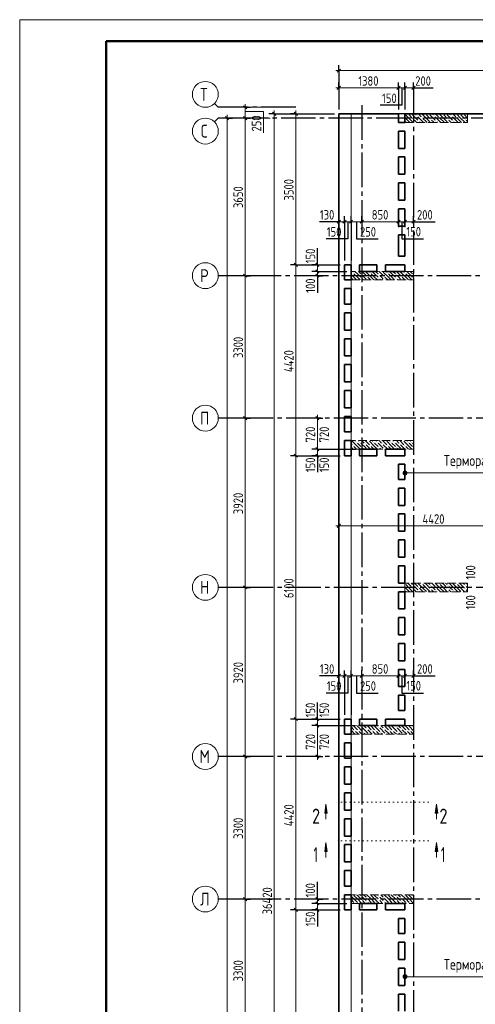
# Model space of a CAD drawing. Header units: millimetres. Extents: x 0 to 43617, y 0 to 59400.
# Tile 14 of 21: x 0 to 10553, y 36591 to 59400. Entities that reach past the tile are written whole.
import ezdxf

# ---------------------------------------------------------------- set-up
doc = ezdxf.new("R2010")
doc.units = ezdxf.units.MM
for name, pattern in [('______2', [270, 200, -70]), ('______5', [1100, 800, -100, 100, -100]), ('______9', [100, 0, -100])]:
    doc.linetypes.add(name, pattern=pattern)
for name, color, linetype, lineweight in [('Standard', 7, 'Continuous', 25), ('ЖБ Пилон', 180, 'Continuous', 25), ('Оси', 40, '______5', 18), ('Примечания', 7, 'Continuous', 25), ('Размерная выноска', 7, 'Continuous', 13), ('Сечения символ', 7, 'Continuous', 25)]:
    doc.layers.add(name, color=color, linetype=linetype, lineweight=lineweight)
doc.layers.add('ЖБ Перекрытие верхний уровень', color=7, linetype='Continuous', lineweight=25, true_color=0xe0e0ff)
doc.styles.add('GOST 2.304-81', font='txt')
doc.styles.add('ISOCPEUR', font='txt')

msp = doc.modelspace()

# ---------------------------------------------------------------- hatches: boundary and pattern name
at = {"layer": 'ЖБ Пилон', "linetype": 'Continuous', "lineweight": 18, "transparency": 33554687}
for points in [[(8924, 57137), (8927, 57133), (8924, 57130)], [(8994, 57213), (9001, 57220), (9007, 57213), (9001, 57207)], [(9074, 57213), (9081, 57220), (9087, 57213), (9081, 57207)], [(9114, 57093), (9121, 57100), (9127, 57093), (9121, 57087)], [(9194, 57173), (9201, 57180), (9207, 57173), (9201, 57167)], [(9234, 57053), (9241, 57060), (9247, 57053), (9241, 57047)], [(9314, 57133), (9321, 57140), (9327, 57133), (9321, 57127)], [(9394, 57213), (9401, 57220), (9407, 57213), (9401, 57207)], [(9474, 57213), (9481, 57220), (9487, 57213), (9481, 57207)], [(9514, 57093), (9521, 57100), (9527, 57093), (9521, 57087)], [(9594, 57173), (9601, 57180), (9607, 57173), (9601, 57167)], [(9634, 57053), (9641, 57060), (9647, 57053), (9641, 57047)], [(9714, 57133), (9721, 57140), (9727, 57133), (9721, 57127)], [(9794, 57213), (9801, 57220), (9807, 57213), (9801, 57207)], [(9874, 57213), (9881, 57220), (9887, 57213), (9881, 57207)], [(9914, 57093), (9921, 57100), (9927, 57093), (9921, 57087)], [(9994, 57173), (10001, 57180), (10007, 57173), (10001, 57167)], [(10034, 57053), (10041, 57060), (10047, 57053), (10041, 57047)], [(10114, 57133), (10121, 57140), (10127, 57133), (10121, 57127)], [(10194, 57213), (10201, 57220), (10207, 57213), (10201, 57207)], [(10274, 57213), (10281, 57220), (10287, 57213), (10281, 57207)], [(10314, 57093), (10321, 57100), (10327, 57093), (10321, 57087)], [(7714, 53533), (7721, 53540), (7727, 53533), (7721, 53527)], [(7914, 53493), (7921, 53500), (7927, 53493), (7921, 53487)], [(7914, 53413), (7921, 53420), (7927, 53413), (7921, 53407)], [(8004, 53570), (8001, 53567), (7998, 53570)], [(8034, 53453), (8041, 53460), (8047, 53453), (8041, 53447)], [(8034, 53373), (8041, 53380), (8047, 53373), (8044, 53370), (8038, 53370)], [(8114, 53533), (8121, 53540), (8127, 53533), (8121, 53527)], [(8314, 53493), (8321, 53500), (8327, 53493), (8321, 53487)], [(8314, 53413), (8321, 53420), (8327, 53413), (8321, 53407)], [(8404, 53570), (8401, 53567), (8398, 53570)], [(8434, 53453), (8441, 53460), (8447, 53453), (8441, 53447)], [(8434, 53373), (8441, 53380), (8447, 53373), (8444, 53370), (8438, 53370)], [(8514, 53533), (8521, 53540), (8527, 53533), (8521, 53527)], [(8714, 53493), (8721, 53500), (8727, 53493), (8721, 53487)], [(8714, 53413), (8721, 53420), (8727, 53413), (8721, 53407)], [(8804, 53570), (8801, 53567), (8798, 53570)], [(8834, 53453), (8841, 53460), (8847, 53453), (8841, 53447)], [(8834, 53373), (8841, 53380), (8847, 53373), (8844, 53370), (8838, 53370)], [(8914, 53533), (8921, 53540), (8927, 53533), (8921, 53527)], [(9114, 53493), (9121, 53500), (9124, 53497), (9124, 53490), (9121, 53487)], [(9114, 53413), (9121, 53420), (9124, 53417), (9124, 53410), (9121, 53407)], [(7684, 49650), (7681, 49647), (7678, 49650)], [(7714, 49533), (7721, 49540), (7727, 49533), (7721, 49527)], [(7794, 49613), (7801, 49620), (7807, 49613), (7801, 49607)], [(7874, 49613), (7881, 49620), (7887, 49613), (7881, 49607)], [(7914, 49493), (7921, 49500), (7927, 49493), (7921, 49487)], [(7994, 49573), (8001, 49580), (8007, 49573), (8001, 49567)], [(8084, 49650), (8081, 49647), (8078, 49650)], [(8114, 49533), (8121, 49540), (8127, 49533), (8121, 49527)], [(8194, 49613), (8201, 49620), (8207, 49613), (8201, 49607)], [(8274, 49613), (8281, 49620), (8287, 49613), (8281, 49607)], [(8314, 49493), (8321, 49500), (8327, 49493), (8321, 49487)], [(8394, 49573), (8401, 49580), (8407, 49573), (8401, 49567)], [(8484, 49650), (8481, 49647), (8478, 49650)], [(8514, 49533), (8521, 49540), (8527, 49533), (8521, 49527)], [(8594, 49613), (8601, 49620), (8607, 49613), (8601, 49607)], [(8674, 49613), (8681, 49620), (8687, 49613), (8681, 49607)], [(8714, 49493), (8721, 49500), (8727, 49493), (8721, 49487)], [(8794, 49573), (8801, 49580), (8807, 49573), (8801, 49567)], [(8884, 49650), (8881, 49647), (8878, 49650)], [(8914, 49533), (8921, 49540), (8927, 49533), (8921, 49527)], [(8994, 49613), (9001, 49620), (9007, 49613), (9001, 49607)], [(9074, 49613), (9081, 49620), (9087, 49613), (9081, 49607)], [(9114, 49493), (9121, 49500), (9124, 49497), (9124, 49490), (9121, 49487)], [(8034, 49453), (8041, 49460), (8047, 49453), (8044, 49450), (8038, 49450)], [(8434, 49453), (8441, 49460), (8447, 49453), (8444, 49450), (8438, 49450)], [(8834, 49453), (8841, 49460), (8847, 49453), (8844, 49450), (8838, 49450)], [(8924, 46337), (8927, 46333), (8924, 46330)], [(9314, 46333), (9321, 46340), (9327, 46333), (9321, 46327)], [(9714, 46333), (9721, 46340), (9727, 46333), (9721, 46327)], [(10114, 46333), (10121, 46340), (10127, 46333), (10121, 46327)], [(9114, 46293), (9121, 46300), (9127, 46293), (9121, 46287)], [(9114, 46213), (9121, 46220), (9127, 46213), (9121, 46207)], [(9234, 46253), (9241, 46260), (9247, 46253), (9241, 46247)], [(9234, 46173), (9241, 46180), (9247, 46173), (9241, 46167)], [(9514, 46293), (9521, 46300), (9527, 46293), (9521, 46287)], [(9514, 46213), (9521, 46220), (9527, 46213), (9521, 46207)], [(9634, 46253), (9641, 46260), (9647, 46253), (9641, 46247)], [(9634, 46173), (9641, 46180), (9647, 46173), (9641, 46167)], [(9914, 46293), (9921, 46300), (9927, 46293), (9921, 46287)], [(9914, 46213), (9921, 46220), (9927, 46213), (9921, 46207)], [(10034, 46253), (10041, 46260), (10047, 46253), (10041, 46247)], [(10034, 46173), (10041, 46180), (10047, 46173), (10041, 46167)], [(10314, 46293), (10321, 46300), (10327, 46293), (10321, 46287)], [(10314, 46213), (10321, 46220), (10327, 46213), (10321, 46207)], [(7754, 42933), (7761, 42940), (7767, 42933), (7761, 42927)], [(7834, 42933), (7841, 42940), (7847, 42933), (7841, 42927)], [(7914, 43013), (7921, 43020), (7927, 43013), (7921, 43007)], [(7954, 42893), (7961, 42900), (7967, 42893), (7961, 42887)], [(8034, 42973), (8041, 42980), (8047, 42973), (8041, 42967)], [(8044, 43050), (8041, 43047), (8038, 43050)], [(8154, 42933), (8161, 42940), (8167, 42933), (8161, 42927)], [(8234, 42933), (8241, 42940), (8247, 42933), (8241, 42927)], [(8314, 43013), (8321, 43020), (8327, 43013), (8321, 43007)], [(8354, 42893), (8361, 42900), (8367, 42893), (8361, 42887)], [(8434, 42973), (8441, 42980), (8447, 42973), (8441, 42967)], [(8444, 43050), (8441, 43047), (8438, 43050)], [(8554, 42933), (8561, 42940), (8567, 42933), (8561, 42927)], [(8634, 42933), (8641, 42940), (8647, 42933), (8641, 42927)], [(8714, 43013), (8721, 43020), (8727, 43013), (8721, 43007)], [(8754, 42893), (8761, 42900), (8767, 42893), (8761, 42887)], [(8834, 42973), (8841, 42980), (8847, 42973), (8841, 42967)], [(8844, 43050), (8841, 43047), (8838, 43050)], [(8954, 42933), (8961, 42940), (8967, 42933), (8961, 42927)], [(9034, 42933), (9041, 42940), (9047, 42933), (9041, 42927)], [(9114, 43013), (9121, 43020), (9124, 43017), (9124, 43010), (9121, 43007)], [(7674, 42853), (7681, 42860), (7687, 42853), (7684, 42850), (7678, 42850)], [(8074, 42853), (8081, 42860), (8087, 42853), (8084, 42850), (8078, 42850)], [(8474, 42853), (8481, 42860), (8487, 42853), (8484, 42850), (8478, 42850)], [(8874, 42853), (8881, 42860), (8887, 42853), (8884, 42850), (8878, 42850)], [(7724, 39130), (7721, 39127), (7718, 39130)], [(7914, 39093), (7921, 39100), (7927, 39093), (7921, 39087)], [(7914, 39013), (7921, 39020), (7927, 39013), (7921, 39007)], [(8034, 39053), (8041, 39060), (8047, 39053), (8041, 39047)], [(8124, 39130), (8121, 39127), (8118, 39130)], [(8314, 39093), (8321, 39100), (8327, 39093), (8321, 39087)], [(8314, 39013), (8321, 39020), (8327, 39013), (8321, 39007)], [(8434, 39053), (8441, 39060), (8447, 39053), (8441, 39047)], [(8524, 39130), (8521, 39127), (8518, 39130)], [(8714, 39093), (8721, 39100), (8727, 39093), (8721, 39087)], [(8714, 39013), (8721, 39020), (8727, 39013), (8721, 39007)], [(8834, 39053), (8841, 39060), (8847, 39053), (8841, 39047)], [(8924, 39130), (8921, 39127), (8918, 39130)], [(9114, 39093), (9121, 39100), (9124, 39097), (9124, 39090), (9121, 39087)], [(9114, 39013), (9121, 39020), (9124, 39017), (9124, 39010), (9121, 39007)], [(7754, 38933), (7761, 38940), (7767, 38933), (7764, 38930), (7758, 38930)], [(7834, 38933), (7841, 38940), (7847, 38933), (7844, 38930), (7838, 38930)], [(8034, 38973), (8041, 38980), (8047, 38973), (8041, 38967)], [(8154, 38933), (8161, 38940), (8167, 38933), (8164, 38930), (8158, 38930)], [(8234, 38933), (8241, 38940), (8247, 38933), (8244, 38930), (8238, 38930)], [(8434, 38973), (8441, 38980), (8447, 38973), (8441, 38967)], [(8554, 38933), (8561, 38940), (8567, 38933), (8564, 38930), (8558, 38930)], [(8634, 38933), (8641, 38940), (8647, 38933), (8644, 38930), (8638, 38930)], [(8834, 38973), (8841, 38980), (8847, 38973), (8841, 38967)], [(8954, 38933), (8961, 38940), (8967, 38933), (8964, 38930), (8958, 38930)], [(9034, 38933), (9041, 38940), (9047, 38933), (9044, 38930), (9038, 38930)]]:
    msp.add_hatch(color=7, dxfattribs=at).paths.add_polyline_path(points, flags=16)
at = {"layer": 'Примечания', "linetype": 'Continuous', "lineweight": 13, "transparency": 33554687}
for points in [[(8885, 48877), (8885, 48923), (8879, 48900)], [(8902, 48861), (8902, 48939), (8885, 48923)], [(8902, 48861), (8885, 48923), (8885, 48877)], [(8924, 48855), (8924, 48945), (8902, 48939)], [(8924, 48855), (8902, 48939), (8902, 48861)], [(8946, 48861), (8946, 48939), (8924, 48945)], [(8946, 48861), (8924, 48945), (8924, 48855)], [(8963, 48877), (8963, 48923), (8946, 48939)], [(8963, 48877), (8946, 48939), (8946, 48861)], [(8963, 48923), (8963, 48877), (8969, 48900)], [(8885, 37208), (8885, 37252), (8879, 37230)], [(8902, 37191), (8902, 37269), (8885, 37252)], [(8902, 37191), (8885, 37252), (8885, 37208)], [(8924, 37185), (8924, 37275), (8902, 37269)], [(8924, 37185), (8902, 37269), (8902, 37191)], [(8946, 37191), (8946, 37269), (8924, 37275)], [(8946, 37191), (8924, 37275), (8924, 37185)], [(8963, 37208), (8963, 37252), (8946, 37269)], [(8963, 37208), (8946, 37269), (8946, 37191)], [(8963, 37252), (8963, 37208), (8969, 37230)]]:
    msp.add_hatch(color=7, dxfattribs=at).paths.add_polyline_path(points)
at = {"layer": 'Сечения символ', "linetype": 'Continuous', "lineweight": 13, "transparency": 33554687}
for points in [[(7064, 41019), (7094, 41229), (7124, 41019)], [(9621, 41019), (9651, 41229), (9681, 41019)], [(7064, 40129), (7094, 40339), (7124, 40129)], [(9621, 40129), (9651, 40339), (9681, 40129)]]:
    msp.add_hatch(color=7, dxfattribs=at).paths.add_polyline_path(points, flags=16)

# ---------------------------------------------------------------- linework, layer by layer
at = {"layer": 'Standard', "color": 7, "linetype": 'Continuous', "lineweight": 13, "transparency": 33554687}
for p, q in [((7394, 58220), (7319, 58220)), ((22354, 58220), (7394, 58220)), ((7394, 57820), (7319, 57820)), ((8774, 57820), (7394, 57820)), ((8924, 57820), (8774, 57820)), ((9124, 57820), (9199, 57820)), ((4600, 57370), (4512, 57458)), ((4600, 57370), (5802, 57370)), ((5221, 57370), (5221, 57445)), ((5221, 57120), (5221, 57370)), ((5894, 57220), (5894, 57295)), ((6394, 57220), (6394, 57295)), ((4600, 57120), (4512, 57032)), ((4600, 57120), (5802, 57120)), ((4802, 57120), (4802, 57195)), ((5221, 53470), (5221, 57120)), ((7394, 54720), (7319, 54720)), ((7524, 54720), (7394, 54720)), ((7674, 54720), (7524, 54720)), ((7924, 54720), (7674, 54720)), ((8774, 54720), (7924, 54720)), ((9124, 54720), (9199, 54720)), ((6394, 53720), (6394, 49300)), ((6894, 53720), (6894, 53795)), ((5221, 50170), (5221, 53470)), ((6894, 53570), (6894, 53470)), ((6894, 53470), (6894, 53395)), ((6894, 50170), (6894, 50245)), ((6894, 50170), (6894, 50245)), ((5221, 46250), (5221, 50170)), ((6894, 49450), (6894, 50170)), ((6394, 49300), (6394, 43200)), ((6894, 49450), (6894, 49300)), ((6894, 49300), (6894, 49450)), ((6894, 49300), (6894, 49225)), ((6894, 49300), (6894, 49225)), ((7394, 47673), (7319, 47673)), ((11814, 47673), (7394, 47673)), ((5221, 42330), (5221, 46250)), ((7394, 44200), (7319, 44200)), ((7524, 44200), (7394, 44200)), ((7674, 44200), (7524, 44200)), ((7924, 44200), (7674, 44200)), ((8774, 44200), (7924, 44200)), ((9124, 44200), (9199, 44200)), ((6394, 43200), (6394, 38780)), ((6894, 43200), (6894, 43275)), ((6894, 43200), (6894, 43275)), ((6894, 43050), (6894, 43200)), ((6894, 43200), (6894, 43050)), ((6894, 43050), (6894, 42330)), ((5221, 39030), (5221, 42330)), ((6894, 42330), (6894, 42255)), ((6894, 42330), (6894, 42255)), ((5221, 35730), (5221, 39030)), ((6894, 39030), (6894, 39105)), ((6894, 38930), (6894, 39030)), ((6394, 38780), (6394, 32680)), ((6894, 38780), (6894, 38930)), ((6894, 38780), (6894, 38705))]:
    msp.add_line(p, q, dxfattribs=at)
at = {"layer": 'Standard', "color": 7, "linetype": 'Continuous', "lineweight": 25, "transparency": 33554687}
for p, q in [((7431, 58257), (7357, 58183)), ((7431, 57857), (7357, 57783)), ((8812, 57857), (8736, 57783)), ((8961, 57857), (8886, 57783)), ((9161, 57857), (9086, 57783)), ((5258, 57332), (5183, 57408)), ((5857, 57257), (5932, 57183)), ((6357, 57257), (6432, 57183)), ((4839, 57083), (4764, 57157)), ((5258, 57083), (5183, 57157)), ((7431, 54757), (7357, 54683)), ((7561, 54757), (7486, 54683)), ((7712, 54757), (7636, 54683)), ((7961, 54757), (7886, 54683)), ((8812, 54757), (8736, 54683)), ((8961, 54757), (8886, 54683)), ((9161, 54757), (9086, 54683)), ((6357, 53757), (6432, 53683)), ((6857, 53757), (6932, 53683)), ((6857, 53608), (6932, 53532)), ((5258, 53432), (5183, 53508)), ((6857, 53508), (6932, 53432)), ((5258, 50133), (5183, 50208)), ((6857, 50208), (6932, 50133)), ((6931, 50133), (6857, 50208)), ((6357, 49337), (6432, 49262)), ((6857, 49488), (6932, 49412)), ((6931, 49412), (6857, 49488)), ((6857, 49337), (6932, 49262)), ((6931, 49262), (6857, 49337)), ((7431, 47710), (7357, 47635)), ((5258, 46212), (5183, 46288)), ((7431, 44238), (7357, 44162)), ((7561, 44238), (7486, 44162)), ((7712, 44238), (7636, 44162)), ((7961, 44238), (7886, 44162)), ((8812, 44238), (8736, 44162)), ((8961, 44238), (8886, 44162)), ((9161, 44238), (9086, 44162)), ((6357, 43238), (6432, 43162)), ((6931, 43162), (6857, 43238)), ((6857, 43238), (6932, 43162)), ((6931, 43012), (6857, 43088)), ((6857, 43088), (6932, 43012)), ((5258, 42292), (5183, 42367)), ((6931, 42292), (6857, 42367)), ((6857, 42367), (6932, 42292)), ((5258, 38992), (5183, 39067)), ((6931, 38992), (6857, 39067)), ((6357, 38817), (6432, 38743)), ((6931, 38892), (6857, 38967)), ((6931, 38743), (6857, 38817))]:
    msp.add_line(p, q, dxfattribs=at)
at = {"layer": 'Standard', "color": 251, "linetype": 'Continuous', "lineweight": -3, "true_color": 0x656565, "transparency": 33554687}
for p, q in [((7394, 58220), (7394, 58345)), ((7394, 58220), (7394, 58095)), ((7394, 58220), (7394, 57320)), ((7394, 57820), (7394, 57945)), ((8774, 57820), (8774, 57945)), ((8924, 57820), (8924, 57945)), ((9124, 57820), (9124, 57945)), ((7394, 57820), (7394, 57695)), ((7394, 57820), (7394, 57320)), ((8774, 57820), (8774, 57695)), ((8924, 57820), (8924, 57695)), ((9124, 57820), (9124, 57695)), ((9124, 57820), (9124, 57820)), ((5221, 57370), (4700, 57370)), ((5221, 57370), (5096, 57370)), ((5221, 57370), (5346, 57370)), ((4802, 57120), (4677, 57120)), ((5221, 57120), (4700, 57120)), ((4802, 57120), (4927, 57120)), ((4802, 57120), (4802, 57120)), ((5221, 57120), (5096, 57120)), ((5221, 57120), (5346, 57120)), ((5894, 57220), (5769, 57220)), ((5894, 57220), (6019, 57220)), ((5894, 57220), (7294, 57220)), ((6394, 57220), (6269, 57220)), ((6394, 57220), (6519, 57220)), ((6394, 57220), (7294, 57220)), ((7394, 54720), (7394, 54845)), ((7524, 54720), (7524, 54845)), ((7674, 54720), (7674, 54845)), ((7924, 54720), (7924, 54845)), ((8774, 54720), (8774, 54845)), ((8924, 54720), (8924, 54845)), ((9124, 54720), (9124, 54845)), ((7394, 54720), (7394, 54595)), ((7394, 54720), (7394, 54720)), ((7524, 54720), (7524, 54595)), ((7674, 54720), (7674, 54595)), ((7924, 54720), (7924, 54595)), ((7924, 54720), (7924, 54720)), ((8774, 54720), (8774, 54595)), ((8774, 54720), (8774, 54720)), ((8924, 54720), (8924, 54595)), ((8924, 54720), (8924, 54720)), ((9124, 54720), (9124, 54595)), ((9124, 54720), (9124, 54720)), ((6394, 53720), (6269, 53720)), ((6394, 53720), (6519, 53720)), ((6394, 53720), (7424, 53720)), ((6894, 53720), (6769, 53720)), ((6894, 53720), (7019, 53720)), ((6894, 53720), (7424, 53720)), ((5221, 53470), (5096, 53470)), ((5221, 53470), (5346, 53470)), ((6894, 53570), (6769, 53570)), ((6894, 53470), (6769, 53470)), ((6894, 53570), (7019, 53570)), ((6894, 53570), (7574, 53570)), ((6894, 53470), (7019, 53470)), ((6894, 53470), (6894, 53470)), ((5221, 50170), (5096, 50170)), ((5221, 50170), (5346, 50170)), ((6894, 50170), (6769, 50170)), ((6894, 50170), (6769, 50170)), ((6894, 50170), (7019, 50170)), ((6894, 50170), (6894, 50170)), ((6894, 50170), (7019, 50170)), ((6894, 50170), (6894, 50170)), ((6394, 49300), (6269, 49300)), ((6394, 49300), (6519, 49300)), ((6394, 49300), (7424, 49300)), ((6894, 49450), (6769, 49450)), ((6894, 49450), (6769, 49450)), ((6894, 49300), (6769, 49300)), ((6894, 49300), (6769, 49300)), ((6894, 49450), (7019, 49450)), ((6894, 49450), (7574, 49450)), ((6894, 49450), (7019, 49450)), ((6894, 49300), (7019, 49300)), ((6894, 49300), (7424, 49300)), ((6894, 49300), (7019, 49300)), ((7394, 47673), (7394, 47798)), ((7394, 47673), (7394, 47548)), ((7394, 47673), (7394, 47673)), ((5221, 46250), (5096, 46250)), ((5221, 46250), (5346, 46250)), ((7394, 44200), (7394, 44325)), ((7524, 44200), (7524, 44325)), ((7674, 44200), (7674, 44325)), ((7924, 44200), (7924, 44325)), ((8774, 44200), (8774, 44325)), ((8924, 44200), (8924, 44325)), ((9124, 44200), (9124, 44325)), ((7394, 44200), (7394, 44075)), ((7394, 44200), (7394, 44200)), ((7524, 44200), (7524, 44075)), ((7674, 44200), (7674, 44075)), ((7924, 44200), (7924, 44075)), ((7924, 44200), (7924, 44200)), ((8774, 44200), (8774, 44075)), ((8774, 44200), (8774, 44200)), ((8924, 44200), (8924, 44075)), ((8924, 44200), (8924, 44200)), ((9124, 44200), (9124, 44075)), ((9124, 44200), (9124, 44200)), ((6394, 43200), (6269, 43200)), ((6394, 43200), (6519, 43200)), ((6394, 43200), (7424, 43200)), ((6894, 43200), (6769, 43200)), ((6894, 43200), (6769, 43200)), ((6894, 43200), (7019, 43200)), ((6894, 43200), (7424, 43200)), ((6894, 43200), (7019, 43200)), ((6894, 43050), (6769, 43050)), ((6894, 43050), (6769, 43050)), ((6894, 43050), (7019, 43050)), ((6894, 43050), (7574, 43050)), ((6894, 43050), (7019, 43050)), ((5221, 42330), (5096, 42330)), ((5221, 42330), (5346, 42330)), ((6894, 42330), (6769, 42330)), ((6894, 42330), (6769, 42330)), ((6894, 42330), (7019, 42330)), ((6894, 42330), (6894, 42330)), ((6894, 42330), (7019, 42330)), ((6894, 42330), (6894, 42330)), ((5221, 39030), (5096, 39030)), ((5221, 39030), (5346, 39030)), ((6894, 39030), (6769, 39030)), ((6894, 39030), (7019, 39030)), ((6894, 39030), (6894, 39030)), ((6394, 38780), (6269, 38780)), ((6394, 38780), (6519, 38780)), ((6394, 38780), (7424, 38780)), ((6894, 38930), (6769, 38930)), ((6894, 38780), (6769, 38780)), ((6894, 38930), (7019, 38930)), ((6894, 38930), (7574, 38930)), ((6894, 38780), (7019, 38780)), ((6894, 38780), (7424, 38780))]:
    msp.add_line(p, q, dxfattribs=at)
at = {"layer": 'Standard', "color": 7, "linetype": 'Continuous', "lineweight": 13, "transparency": 33554687}
msp.add_lwpolyline([(0, 0), (42000, 0), (42000, 59400), (0, 59400), (0, 0)], close=True, dxfattribs=at)
for points in [[(42000, 59400), (0, 59400), (0, 0), (42000, 0), (42000, 59400)], [(9124, 57820), (8977, 57820), (8977, 57820), (8924, 57820)], [(5644, 56782), (5644, 57273), (5221, 57273)], [(4802, 10630), (4802, 33448), (4802, 33448), (4802, 57120)], [(5894, 57220), (5894, 38586), (5894, 38586), (5894, 20800)], [(6394, 57220), (6394, 55107), (6394, 55107), (6394, 53720)], [(7674, 10380), (33074, 10380), (33074, 57220), (7674, 57220), (7674, 10380)], [(8924, 54720), (8885, 54720), (8885, 54720), (8774, 54720)], [(9124, 54720), (9067, 54720), (9067, 54720), (8961, 54720), (8961, 54720), (8924, 54720)], [(6894, 53720), (6894, 53654), (6894, 53654), (6894, 53570)], [(6894, 50170), (6894, 49508), (6894, 49508), (6894, 49450)], [(8924, 44200), (8885, 44200), (8885, 44200), (8774, 44200)], [(9124, 44200), (9067, 44200), (9067, 44200), (8961, 44200), (8961, 44200), (8924, 44200)], [(6894, 42330), (6894, 42396), (6894, 42396), (6894, 43050)]]:
    msp.add_lwpolyline(points, dxfattribs=at)
at = {"layer": 'Standard', "color": 7, "linetype": 'Continuous', "lineweight": 50, "transparency": 33554687}
msp.add_lwpolyline([(2000, 58900), (41500, 58900), (41500, 500), (2000, 500), (2000, 58900)], close=True, dxfattribs=at)
at = {"layer": 'Standard', "color": 251, "linetype": 'Continuous', "lineweight": -3, "true_color": 0x656565, "transparency": 33554687}
for points in [[(8774, 57820), (8774, 57653), (8774, 57653), (8774, 57320)], [(8924, 57820), (8924, 57731), (8924, 57731), (8924, 57320)], [(7524, 54720), (7524, 54426), (7524, 54426), (7524, 53820)], [(7674, 54720), (7674, 54454), (7674, 54454), (7674, 53820)], [(5221, 53470), (5204, 53470), (5204, 53470), (4700, 53470)], [(5221, 50170), (5204, 50170), (5204, 50170), (5204, 50170), (5204, 50170), (4700, 50170)], [(6894, 49450), (7196, 49450), (7196, 49450), (7774, 49450)], [(6894, 49300), (7196, 49300), (7196, 49300), (7424, 49300)], [(5221, 46250), (5204, 46250), (5204, 46250), (5204, 46250), (5204, 46250), (5204, 46250), (5204, 46250), (4700, 46250)], [(7524, 44200), (7524, 43906), (7524, 43906), (7524, 43300)], [(7674, 44200), (7674, 43934), (7674, 43934), (7674, 43300)], [(6894, 43200), (7196, 43200), (7196, 43200), (7424, 43200)], [(6894, 43050), (7196, 43050), (7196, 43050), (7774, 43050)], [(5221, 42330), (5204, 42330), (5204, 42330), (5204, 42330), (5204, 42330), (5204, 42330), (5204, 42330), (5204, 42330), (5204, 42330), (4700, 42330)], [(5221, 39030), (5204, 39030), (5204, 39030), (5204, 39030), (5204, 39030), (5204, 39030), (5204, 39030), (5204, 39030), (5204, 39030), (5204, 39030), (5204, 39030), (4700, 39030)]]:
    msp.add_lwpolyline(points, dxfattribs=at)
at = {"layer": 'Standard', "color": 7, "linetype": 'Continuous', "lineweight": 25, "transparency": 33554687}
msp.add_lwpolyline([(7394, 10100), (33074, 10100), (33074, 57220), (7394, 57220), (7394, 10100)], dxfattribs=at)
at = {"layer": 'ЖБ Перекрытие верхний уровень', "color": 7, "linetype": 'Continuous', "lineweight": 35, "transparency": 33554687}
for p, q in [((8774, 57220), (7394, 57220)), ((7394, 57220), (7394, 28680)), ((8774, 57020), (8774, 57220)), ((22354, 57220), (8924, 57220)), ((8924, 57220), (8924, 57020)), ((8924, 57020), (8774, 57020)), ((8774, 56820), (8924, 56820)), ((8774, 56420), (8774, 56820)), ((8924, 56820), (8924, 56420)), ((8924, 56420), (8774, 56420)), ((8774, 55820), (8774, 56220)), ((8774, 56220), (8924, 56220)), ((8924, 56220), (8924, 55820)), ((8924, 55820), (8774, 55820)), ((8774, 55220), (8774, 55620)), ((8774, 55620), (8924, 55620)), ((8924, 55620), (8924, 55220)), ((8924, 55220), (8774, 55220)), ((8774, 54620), (8774, 55020)), ((8774, 55020), (8924, 55020)), ((8924, 55020), (8924, 54620)), ((8924, 54620), (8774, 54620)), ((8774, 53920), (8774, 54420)), ((8774, 54420), (8924, 54420)), ((8924, 54420), (8924, 53920)), ((8924, 53920), (8774, 53920)), ((7524, 53720), (7674, 53720)), ((7524, 53370), (7524, 53720)), ((7674, 53720), (7674, 53370)), ((7874, 53570), (7874, 53720)), ((7874, 53720), (8274, 53720)), ((8274, 53720), (8274, 53570)), ((8474, 53570), (8474, 53720)), ((8474, 53720), (8924, 53720)), ((8924, 53720), (8924, 53570)), ((8274, 53570), (7874, 53570)), ((8924, 53570), (8474, 53570)), ((7674, 53370), (7524, 53370)), ((7524, 52810), (7524, 53170)), ((7524, 53170), (7674, 53170)), ((7674, 53170), (7674, 52810)), ((7674, 52810), (7524, 52810)), ((7524, 52210), (7524, 52610)), ((7524, 52610), (7674, 52610)), ((7674, 52610), (7674, 52210)), ((7674, 52210), (7524, 52210)), ((7524, 51610), (7524, 52010)), ((7524, 52010), (7674, 52010)), ((7674, 52010), (7674, 51610)), ((7674, 51610), (7524, 51610)), ((7524, 51010), (7524, 51410)), ((7524, 51410), (7674, 51410)), ((7674, 51410), (7674, 51010)), ((7674, 51010), (7524, 51010)), ((7524, 50810), (7674, 50810)), ((7524, 50410), (7524, 50810)), ((7674, 50810), (7674, 50410)), ((7674, 50410), (7524, 50410)), ((7524, 49850), (7524, 50210)), ((7524, 50210), (7674, 50210)), ((7674, 50210), (7674, 49850)), ((7674, 49850), (7524, 49850)), ((7524, 49300), (7524, 49650)), ((7524, 49650), (7674, 49650)), ((7674, 49650), (7674, 49300)), ((7674, 49300), (7524, 49300)), ((7874, 49300), (7874, 49450)), ((7874, 49450), (8274, 49450)), ((8274, 49300), (7874, 49300)), ((8274, 49450), (8274, 49300)), ((8474, 49300), (8474, 49450)), ((8474, 49450), (8924, 49450)), ((8924, 49300), (8474, 49300)), ((8924, 49450), (8924, 49300)), ((8774, 48750), (8774, 49100)), ((8774, 49100), (8924, 49100)), ((8924, 49100), (8924, 48750)), ((8924, 48750), (8774, 48750)), ((8774, 48150), (8774, 48550)), ((8774, 48550), (8924, 48550)), ((8924, 48550), (8924, 48150)), ((8924, 48150), (8774, 48150)), ((8774, 47950), (8924, 47950)), ((8774, 47550), (8774, 47950)), ((8924, 47950), (8924, 47550)), ((8924, 47550), (8774, 47550)), ((8774, 46950), (8774, 47350)), ((8774, 47350), (8924, 47350)), ((8924, 47350), (8924, 46950)), ((8924, 46950), (8774, 46950)), ((8774, 46350), (8774, 46750)), ((8774, 46750), (8924, 46750)), ((8924, 46750), (8924, 46350)), ((8924, 46350), (8774, 46350)), ((8774, 45750), (8774, 46150)), ((8774, 46150), (8924, 46150)), ((8924, 46150), (8924, 45750)), ((8924, 45750), (8774, 45750)), ((8774, 45150), (8774, 45550)), ((8774, 45550), (8924, 45550)), ((8924, 45550), (8924, 45150)), ((8924, 45150), (8774, 45150)), ((8774, 44550), (8774, 44950)), ((8774, 44950), (8924, 44950)), ((8924, 44950), (8924, 44550)), ((8924, 44550), (8774, 44550)), ((8774, 44350), (8924, 44350)), ((8774, 43950), (8774, 44350)), ((8924, 44350), (8924, 43950)), ((8924, 43950), (8774, 43950)), ((8774, 43750), (8924, 43750)), ((8774, 43400), (8774, 43750)), ((8924, 43750), (8924, 43400)), ((8924, 43400), (8774, 43400)), ((7524, 42850), (7524, 43200)), ((7524, 43200), (7674, 43200)), ((7674, 43200), (7674, 42850)), ((7874, 43050), (7874, 43200)), ((7874, 43200), (8274, 43200)), ((8274, 43200), (8274, 43050)), ((8474, 43050), (8474, 43200)), ((8474, 43200), (8924, 43200)), ((8924, 43200), (8924, 43050)), ((8274, 43050), (7874, 43050)), ((8924, 43050), (8474, 43050)), ((7674, 42850), (7524, 42850)), ((7524, 42290), (7524, 42650)), ((7524, 42650), (7674, 42650)), ((7674, 42650), (7674, 42290)), ((7674, 42290), (7524, 42290)), ((7524, 41690), (7524, 42090)), ((7524, 42090), (7674, 42090)), ((7674, 42090), (7674, 41690)), ((7674, 41690), (7524, 41690)), ((7524, 41490), (7674, 41490)), ((7524, 41090), (7524, 41490)), ((7674, 41490), (7674, 41090)), ((7674, 41090), (7524, 41090)), ((7524, 40890), (7674, 40890)), ((7524, 40490), (7524, 40890)), ((7674, 40890), (7674, 40490)), ((7674, 40490), (7524, 40490)), ((7524, 39890), (7524, 40290)), ((7524, 40290), (7674, 40290)), ((7674, 40290), (7674, 39890)), ((7674, 39890), (7524, 39890)), ((7524, 39330), (7524, 39690)), ((7524, 39690), (7674, 39690)), ((7674, 39690), (7674, 39330)), ((7674, 39330), (7524, 39330)), ((7524, 38780), (7524, 39130)), ((7524, 39130), (7674, 39130)), ((7674, 39130), (7674, 38780)), ((7674, 38780), (7524, 38780)), ((7874, 38780), (7874, 38930)), ((7874, 38930), (8274, 38930)), ((8274, 38780), (7874, 38780)), ((8274, 38930), (8274, 38780)), ((8474, 38930), (8924, 38930)), ((8474, 38780), (8474, 38930)), ((8924, 38780), (8474, 38780)), ((8924, 38930), (8924, 38780)), ((8774, 38230), (8774, 38580)), ((8774, 38580), (8924, 38580)), ((8924, 38580), (8924, 38230)), ((8924, 38230), (8774, 38230)), ((8774, 37630), (8774, 38030)), ((8774, 38030), (8924, 38030)), ((8924, 38030), (8924, 37630)), ((8924, 37630), (8774, 37630)), ((8774, 37030), (8774, 37430)), ((8774, 37430), (8924, 37430)), ((8924, 37430), (8924, 37030)), ((8924, 37030), (8774, 37030)), ((8774, 36830), (8924, 36830)), ((8774, 36430), (8774, 36830)), ((8924, 36830), (8924, 36430))]:
    msp.add_line(p, q, dxfattribs=at)
at = {"layer": 'ЖБ Пилон', "color": 253, "linetype": '______2', "lineweight": 13, "true_color": 0xa0a0a0, "transparency": 33554687}
for p, q in [((10374, 57220), (8924, 57220)), ((8924, 57220), (8924, 57020)), ((10374, 57020), (10374, 57220)), ((8924, 57020), (10374, 57020)), ((9124, 53570), (7674, 53570)), ((7674, 53570), (7674, 53370)), ((9124, 53370), (9124, 53570)), ((7674, 53370), (9124, 53370)), ((9124, 49650), (7674, 49650)), ((7674, 49650), (7674, 49450)), ((9124, 49450), (9124, 49650)), ((7674, 49450), (9124, 49450)), ((10374, 46350), (8924, 46350)), ((8924, 46350), (8924, 46150)), ((10374, 46150), (10374, 46350)), ((8924, 46150), (10374, 46150)), ((9124, 43050), (7674, 43050)), ((7674, 43050), (7674, 42850)), ((9124, 42850), (9124, 43050)), ((7674, 42850), (9124, 42850)), ((9124, 39130), (7674, 39130)), ((7674, 39130), (7674, 38930)), ((9124, 38930), (9124, 39130)), ((7674, 38930), (9124, 38930))]:
    msp.add_line(p, q, dxfattribs=at)
at = {"layer": 'ЖБ Пилон', "color": 9, "linetype": 'Continuous', "lineweight": 18, "true_color": 0xc7c7c7, "transparency": 33554687}
for p, q in [((9021, 57113), (8924, 57210)), ((8941, 57033), (8924, 57050)), ((8941, 57113), (9021, 57033)), ((8941, 57033), (8954, 57020)), ((9021, 57193), (9101, 57113)), ((9021, 57113), (9101, 57033)), ((9021, 57033), (9034, 57020)), ((9101, 57193), (9221, 57073)), ((9181, 57033), (9141, 57073)), ((9154, 57220), (9181, 57193)), ((9194, 57020), (9181, 57033)), ((9341, 57033), (9221, 57153)), ((9234, 57220), (9301, 57153)), ((9261, 57033), (9274, 57020)), ((9421, 57113), (9314, 57220)), ((9341, 57113), (9421, 57033)), ((9341, 57033), (9354, 57020)), ((9421, 57193), (9501, 57113)), ((9421, 57113), (9501, 57033)), ((9421, 57033), (9434, 57020)), ((9501, 57193), (9621, 57073)), ((9581, 57033), (9541, 57073)), ((9554, 57220), (9581, 57193)), ((9594, 57020), (9581, 57033)), ((9741, 57033), (9621, 57153)), ((9634, 57220), (9701, 57153)), ((9661, 57033), (9674, 57020)), ((9821, 57113), (9714, 57220)), ((9741, 57113), (9821, 57033)), ((9741, 57033), (9754, 57020)), ((9821, 57193), (9901, 57113)), ((9821, 57113), (9901, 57033)), ((9821, 57033), (9834, 57020)), ((9901, 57193), (10021, 57073)), ((9981, 57033), (9941, 57073)), ((9954, 57220), (9981, 57193)), ((9994, 57020), (9981, 57033)), ((10141, 57033), (10021, 57153)), ((10034, 57220), (10101, 57153)), ((10061, 57033), (10074, 57020)), ((10221, 57113), (10114, 57220)), ((10141, 57113), (10221, 57033)), ((10141, 57033), (10154, 57020)), ((10221, 57193), (10301, 57113)), ((10221, 57113), (10301, 57033)), ((10221, 57033), (10234, 57020)), ((10301, 57193), (10374, 57120)), ((10374, 57040), (10341, 57073)), ((10354, 57220), (10374, 57200)), ((7741, 53433), (7674, 53500)), ((7674, 53420), (7724, 53370)), ((7684, 53570), (7701, 53553)), ((7741, 53513), (7821, 53433)), ((7741, 53433), (7804, 53370)), ((7821, 53513), (7764, 53570)), ((7821, 53513), (7901, 53433)), ((7821, 53433), (7884, 53370)), ((7844, 53570), (7901, 53513)), ((7924, 53570), (8021, 53473)), ((7981, 53433), (7941, 53473)), ((7941, 53393), (7964, 53370)), ((8021, 53393), (7981, 53433)), ((8141, 53433), (8021, 53553)), ((8061, 53433), (8124, 53370)), ((8084, 53570), (8101, 53553)), ((8141, 53513), (8221, 53433)), ((8141, 53433), (8204, 53370)), ((8221, 53513), (8164, 53570)), ((8221, 53513), (8301, 53433)), ((8221, 53433), (8284, 53370)), ((8244, 53570), (8301, 53513)), ((8324, 53570), (8421, 53473)), ((8381, 53433), (8341, 53473)), ((8341, 53393), (8364, 53370)), ((8421, 53393), (8381, 53433)), ((8541, 53433), (8421, 53553)), ((8461, 53433), (8524, 53370)), ((8484, 53570), (8501, 53553)), ((8541, 53513), (8621, 53433)), ((8541, 53433), (8604, 53370)), ((8621, 53513), (8564, 53570)), ((8621, 53513), (8701, 53433)), ((8621, 53433), (8684, 53370)), ((8644, 53570), (8701, 53513)), ((8724, 53570), (8821, 53473)), ((8781, 53433), (8741, 53473)), ((8741, 53393), (8764, 53370)), ((8821, 53393), (8781, 53433)), ((8941, 53433), (8821, 53553)), ((8861, 53433), (8924, 53370)), ((8884, 53570), (8901, 53553)), ((8941, 53513), (9021, 53433)), ((8941, 53433), (9004, 53370)), ((9021, 53513), (8964, 53570)), ((9021, 53513), (9101, 53433)), ((9021, 53433), (9084, 53370)), ((9044, 53570), (9101, 53513)), ((7674, 49580), (7701, 49553)), ((7724, 49450), (7674, 49500)), ((7821, 49513), (7701, 49633)), ((7741, 49513), (7804, 49450)), ((7764, 49650), (7781, 49633)), ((7821, 49593), (7901, 49513)), ((7821, 49513), (7884, 49450)), ((7861, 49633), (7844, 49650)), ((7901, 49593), (8021, 49473)), ((7924, 49650), (7981, 49593)), ((8004, 49650), (8101, 49553)), ((8124, 49450), (8021, 49553)), ((8221, 49513), (8101, 49633)), ((8141, 49513), (8204, 49450)), ((8164, 49650), (8181, 49633)), ((8221, 49593), (8301, 49513)), ((8221, 49513), (8284, 49450)), ((8261, 49633), (8244, 49650)), ((8301, 49593), (8421, 49473)), ((8324, 49650), (8381, 49593)), ((8404, 49650), (8501, 49553)), ((8524, 49450), (8421, 49553)), ((8621, 49513), (8501, 49633)), ((8541, 49513), (8604, 49450)), ((8564, 49650), (8581, 49633)), ((8621, 49593), (8701, 49513)), ((8621, 49513), (8684, 49450)), ((8661, 49633), (8644, 49650)), ((8701, 49593), (8821, 49473)), ((8724, 49650), (8781, 49593)), ((8804, 49650), (8901, 49553)), ((8924, 49450), (8821, 49553)), ((9021, 49513), (8901, 49633)), ((8941, 49513), (9004, 49450)), ((8964, 49650), (8981, 49633)), ((9021, 49593), (9101, 49513)), ((9021, 49513), (9084, 49450)), ((9061, 49633), (9044, 49650)), ((9101, 49593), (9124, 49570)), ((7964, 49450), (7941, 49473)), ((8364, 49450), (8341, 49473)), ((8764, 49450), (8741, 49473)), ((8941, 46313), (9021, 46233)), ((9021, 46313), (8984, 46350)), ((9021, 46313), (9101, 46233)), ((9064, 46350), (9101, 46313)), ((9144, 46350), (9221, 46273)), ((9341, 46233), (9224, 46350)), ((9341, 46313), (9421, 46233)), ((9421, 46313), (9384, 46350)), ((9421, 46313), (9501, 46233)), ((9464, 46350), (9501, 46313)), ((9544, 46350), (9621, 46273)), ((9741, 46233), (9624, 46350)), ((9741, 46313), (9821, 46233)), ((9821, 46313), (9784, 46350)), ((9821, 46313), (9901, 46233)), ((9864, 46350), (9901, 46313)), ((9944, 46350), (10021, 46273)), ((10141, 46233), (10024, 46350)), ((10141, 46313), (10221, 46233)), ((10221, 46313), (10184, 46350)), ((10221, 46313), (10301, 46233)), ((10264, 46350), (10301, 46313)), ((10344, 46350), (10374, 46320)), ((8941, 46233), (8924, 46250)), ((8924, 46170), (8941, 46153)), ((8941, 46233), (9021, 46153)), ((9021, 46233), (9104, 46150)), ((9181, 46233), (9141, 46273)), ((9141, 46193), (9184, 46150)), ((9221, 46193), (9181, 46233)), ((9261, 46233), (9341, 46153)), ((9261, 46153), (9264, 46150)), ((9341, 46233), (9421, 46153)), ((9421, 46233), (9504, 46150)), ((9581, 46233), (9541, 46273)), ((9541, 46193), (9584, 46150)), ((9621, 46193), (9581, 46233)), ((9661, 46233), (9741, 46153)), ((9661, 46153), (9664, 46150)), ((9741, 46233), (9821, 46153)), ((9821, 46233), (9904, 46150)), ((9981, 46233), (9941, 46273)), ((9941, 46193), (9984, 46150)), ((10021, 46193), (9981, 46233)), ((10061, 46233), (10141, 46153)), ((10061, 46153), (10064, 46150)), ((10141, 46233), (10221, 46153)), ((10221, 46233), (10304, 46150)), ((10374, 46240), (10341, 46273)), ((10341, 46193), (10374, 46160)), ((7674, 43020), (7741, 42953)), ((7674, 42940), (7764, 42850)), ((7741, 43033), (7724, 43050)), ((7741, 43033), (7821, 42953)), ((7821, 42873), (7781, 42913)), ((7804, 43050), (7821, 43033)), ((7821, 43033), (7941, 42913)), ((7861, 42913), (7924, 42850)), ((7884, 43050), (7901, 43033)), ((7941, 42993), (8061, 42873)), ((7981, 43033), (7964, 43050)), ((8021, 42993), (7981, 43033)), ((8061, 43033), (8141, 42953)), ((8061, 42953), (8164, 42850)), ((8141, 43033), (8124, 43050)), ((8141, 43033), (8221, 42953)), ((8221, 42873), (8181, 42913)), ((8204, 43050), (8221, 43033)), ((8221, 43033), (8341, 42913)), ((8261, 42913), (8324, 42850)), ((8284, 43050), (8301, 43033)), ((8341, 42993), (8461, 42873)), ((8381, 43033), (8364, 43050)), ((8421, 42993), (8381, 43033)), ((8461, 43033), (8541, 42953)), ((8461, 42953), (8564, 42850)), ((8541, 43033), (8524, 43050)), ((8541, 43033), (8621, 42953)), ((8621, 42873), (8581, 42913)), ((8604, 43050), (8621, 43033)), ((8621, 43033), (8741, 42913)), ((8661, 42913), (8724, 42850)), ((8684, 43050), (8701, 43033)), ((8741, 42993), (8861, 42873)), ((8781, 43033), (8764, 43050)), ((8821, 42993), (8781, 43033)), ((8861, 43033), (8941, 42953)), ((8861, 42953), (8964, 42850)), ((8941, 43033), (8924, 43050)), ((8941, 43033), (9021, 42953)), ((9021, 42873), (8981, 42913)), ((9004, 43050), (9021, 43033)), ((9021, 43033), (9124, 42930)), ((9061, 42913), (9124, 42850)), ((9084, 43050), (9101, 43033)), ((7844, 42850), (7821, 42873)), ((7981, 42873), (8004, 42850)), ((8244, 42850), (8221, 42873)), ((8381, 42873), (8404, 42850)), ((8644, 42850), (8621, 42873)), ((8781, 42873), (8804, 42850)), ((9044, 42850), (9021, 42873)), ((7741, 39033), (7674, 39100)), ((7674, 39020), (7741, 38953)), ((7741, 39113), (7821, 39033)), ((7741, 39033), (7821, 38953)), ((7821, 39113), (7804, 39130)), ((7821, 39113), (7901, 39033)), ((7821, 39033), (7924, 38930)), ((7884, 39130), (7901, 39113)), ((7981, 39033), (7941, 39073)), ((7964, 39130), (8021, 39073)), ((8021, 38993), (7981, 39033)), ((8141, 39033), (8044, 39130)), ((8061, 39033), (8141, 38953)), ((8141, 39113), (8221, 39033)), ((8141, 39033), (8221, 38953)), ((8221, 39113), (8204, 39130)), ((8221, 39113), (8301, 39033)), ((8221, 39033), (8324, 38930)), ((8284, 39130), (8301, 39113)), ((8381, 39033), (8341, 39073)), ((8364, 39130), (8421, 39073)), ((8421, 38993), (8381, 39033)), ((8541, 39033), (8444, 39130)), ((8461, 39033), (8541, 38953)), ((8541, 39113), (8621, 39033)), ((8541, 39033), (8621, 38953)), ((8621, 39113), (8604, 39130)), ((8621, 39113), (8701, 39033)), ((8621, 39033), (8724, 38930)), ((8684, 39130), (8701, 39113)), ((8781, 39033), (8741, 39073)), ((8764, 39130), (8821, 39073)), ((8821, 38993), (8781, 39033)), ((8941, 39033), (8844, 39130)), ((8861, 39033), (8941, 38953)), ((8941, 39113), (9021, 39033)), ((8941, 39033), (9021, 38953)), ((9021, 39113), (9004, 39130)), ((9021, 39113), (9101, 39033)), ((9021, 39033), (9124, 38930)), ((9084, 39130), (9101, 39113)), ((7674, 38940), (7684, 38930)), ((7941, 38993), (8004, 38930)), ((8061, 38953), (8084, 38930)), ((8341, 38993), (8404, 38930)), ((8461, 38953), (8484, 38930)), ((8741, 38993), (8804, 38930)), ((8861, 38953), (8884, 38930))]:
    msp.add_line(p, q, dxfattribs=at)
at = {"layer": 'Оси', "color": 8, "linetype": '______5', "lineweight": -3, "transparency": 33554687}
for p, q in [((9124, 57820), (9124, 7100)), ((6394, 57370), (4600, 57370)), ((7924, 57420), (7924, 7100)), ((23354, 57120), (4600, 57120)), ((22554, 53470), (4600, 53470)), ((24574, 50170), (4600, 50170)), ((24574, 46250), (4600, 46250)), ((24574, 42330), (4600, 42330)), ((22554, 39030), (4600, 39030))]:
    msp.add_line(p, q, dxfattribs=at)
at = {"layer": 'Оси', "color": 7, "linetype": 'Continuous', "lineweight": 13, "transparency": 33554687}
for centre in [(4300, 57670), (4300, 56820), (4300, 53470), (4300, 50170), (4300, 46250), (4300, 42330), (4300, 39030)]:
    msp.add_circle(centre, 300, dxfattribs=at)
at = {"layer": 'Примечания', "color": 7, "linetype": 'Continuous', "lineweight": 13, "transparency": 33554687}
for p, q in [((8879, 48900), (8879, 48900)), ((8924, 48945), (8924, 48945)), ((12874, 48900), (8924, 48900)), ((8924, 48855), (8924, 48855)), ((8969, 48900), (8969, 48900)), ((8879, 37230), (8879, 37230)), ((8924, 37275), (8924, 37275)), ((12874, 37230), (8924, 37230)), ((8924, 37185), (8924, 37185)), ((8969, 37230), (8969, 37230))]:
    msp.add_line(p, q, dxfattribs=at)
for centre in [(8924, 48900), (8924, 37230)]:
    msp.add_circle(centre, 45, dxfattribs=at)
at = {"layer": 'Размерная выноска', "color": 7, "linetype": 'Continuous', "lineweight": 25, "transparency": 33554687}
for p, q in [((9124, 57820), (9574, 57820)), ((7394, 54720), (6944, 54720)), ((9124, 54720), (9624, 54720)), ((6894, 53720), (6894, 54110)), ((6894, 53470), (6894, 53070)), ((6894, 49300), (6894, 48920)), ((6894, 49300), (6894, 48920)), ((7394, 44200), (6944, 44200)), ((9124, 44200), (9624, 44200)), ((6894, 43200), (6894, 43580)), ((6894, 43200), (6894, 43580)), ((6894, 39030), (6894, 39430)), ((6894, 38780), (6894, 38390))]:
    msp.add_line(p, q, dxfattribs=at)
for points in [[(8849, 57820), (8849, 57420), (8349, 57420)], [(7599, 54720), (7599, 54320), (7099, 54320)], [(7799, 54720), (7799, 54320), (8299, 54320)], [(8849, 54720), (8849, 54320), (9349, 54320)], [(7599, 44200), (7599, 43800), (7099, 43800)], [(7799, 44200), (7799, 43800), (8299, 43800)], [(8849, 44200), (8849, 43800), (9349, 43800)]]:
    msp.add_lwpolyline(points, dxfattribs=at)
at = {"layer": 'Сечения символ', "color": 7, "linetype": 'Continuous', "lineweight": 13, "transparency": 33554687}
for p, q in [((7064, 41019), (7094, 41229)), ((7094, 41229), (7094, 40882)), ((7094, 41229), (7094, 41229)), ((7094, 41229), (7094, 41229)), ((7094, 41229), (7094, 41229)), ((7094, 41229), (7124, 41019)), ((9621, 41019), (9651, 41229)), ((9651, 41229), (9651, 40882)), ((9651, 41229), (9651, 41229)), ((9651, 41229), (9651, 41229)), ((9651, 41229), (9651, 41229)), ((9651, 41229), (9681, 41019)), ((7124, 41019), (7064, 41019)), ((7094, 41019), (7094, 41004)), ((9681, 41019), (9621, 41019)), ((9651, 41019), (9651, 41004)), ((7064, 40129), (7094, 40339)), ((7094, 40339), (7094, 39992)), ((7094, 40339), (7094, 40339)), ((7094, 40339), (7094, 40339)), ((7094, 40339), (7094, 40339)), ((7094, 40339), (7124, 40129)), ((9621, 40129), (9651, 40339)), ((9651, 40339), (9651, 39992)), ((9651, 40339), (9651, 40339)), ((9651, 40339), (9651, 40339)), ((9651, 40339), (9651, 40339)), ((9651, 40339), (9681, 40129)), ((7124, 40129), (7064, 40129)), ((7094, 40129), (7094, 40114)), ((9681, 40129), (9621, 40129)), ((9651, 40129), (9651, 40114))]:
    msp.add_line(p, q, dxfattribs=at)
at = {"layer": 'Сечения символ', "color": 7, "linetype": '______9', "lineweight": 13, "transparency": 33554687}
for p, q in [((9458, 41271), (7317, 41271)), ((9458, 40381), (7317, 40381))]:
    msp.add_line(p, q, dxfattribs=at)

# ---------------------------------------------------------------- texts
at = {"layer": 'Standard', "color": 7, "linetype": 'Continuous', "lineweight": 25, "transparency": 33554687, "char_height": 220, "attachment_point": 7, "style": 'GOST 2.304-81'}
for s, insert, width in [('1380', (7842, 57870), 610.17), ('200', (9161, 57870), 531.97), ('150', (8392, 57470), 469.51), ('130', (6952, 54770), 469.51), ('850', (8154, 54770), 516.4), ('200', (9202, 54770), 531.97), ('150', (7113, 54375), 469.51), ('250', (7881, 54375), 516.4), ('150', (8955, 54379), 469.51), ('4420', (9330, 47723), 672.62), ('130', (6952, 44250), 469.51), ('850', (8154, 44250), 516.4), ('200', (9202, 44250), 531.97), ('150', (7113, 43855), 469.51), ('250', (7881, 43855), 516.4), ('150', (8955, 43859), 469.51)]:
    msp.add_mtext(s, dxfattribs=dict(at, insert=insert, width=width))
at = {"layer": 'Standard', "color": 7, "linetype": 'Continuous', "lineweight": 25, "transparency": 33554687, "char_height": 220, "attachment_point": 7, "rotation": 90, "style": 'GOST 2.304-81'}
for s, insert, width in [('250', (5594, 56811), 516.4), ('3650', (5171, 55037), 641.48), ('3500', (6344, 55212), 641.48), ('150', (6844, 53757), 469.51), ('100', (6844, 53073), 485.09), ('3300', (5171, 51562), 641.48), ('4420', (6344, 51236), 672.62), ('720', (6844, 49607), 531.97), ('720', (7163, 49607), 531.97), ('150', (6844, 48918), 469.51), ('150', (7163, 48918), 469.51), ('3920', (5171, 47944), 657.05), ('100', (10554, 46431), 485.09), ('6100', (6344, 46000), 625.73), ('100', (10556, 45737), 485.08), ('3920', (5171, 44024), 657.05), ('150', (6844, 43238), 469.51), ('150', (7163, 43238), 469.51), ('720', (6844, 42487), 531.97), ('720', (7163, 42487), 531.97), ('4420', (6344, 40716), 672.62), ('3300', (5171, 40422), 641.48), ('36420', (5844, 38674), 797.71), ('100', (6844, 39067), 485.09), ('150', (6844, 38398), 469.51), ('3300', (5171, 37122), 641.48)]:
    msp.add_mtext(s, dxfattribs=dict(at, insert=insert, width=width))
at = {"layer": 'Оси', "color": 7, "linetype": 'Continuous', "lineweight": 25, "transparency": 33554687, "char_height": 300, "attachment_point": 7, "style": 'ISOCPEUR'}
for s, insert, width in [('\\W0.80;Т', (4180, 57520), 359.83), ('\\W0.78;С', (4195, 56670), 326.41), ('\\W0.80;Р', (4180, 53320), 359.83), ('\\W0.80;П', (4180, 50020), 359.83), ('\\W0.80;Н', (4180, 46100), 359.83), ('\\W0.82;М', (4165, 42180), 392.65), ('\\W0.80;Л', (4180, 38880), 359.83)]:
    msp.add_mtext(s, dxfattribs=dict(at, insert=insert, width=width))
at = {"layer": 'Примечания', "color": 7, "linetype": 'Continuous', "lineweight": 25, "transparency": 33554687, "char_height": 250, "width": 3189.08, "attachment_point": 7, "style": 'GOST 2.304-81'}
for insert in [(9824, 48995), (9824, 37325)]:
    msp.add_mtext('Терморазьем\\~400х150мм', dxfattribs=dict(at, insert=insert))
at = {"layer": 'Сечения символ', "color": 7, "linetype": 'Continuous', "lineweight": 35, "transparency": 33554687, "char_height": 350, "attachment_point": 7, "style": 'ISOCPEUR'}
for s, insert, width in [('\\W0.78;2', (6771, 40774), 380.82), ('\\W0.78;2', (9722, 40774), 380.81), ('\\W0.56;1', (6806, 39884), 272.22), ('\\W0.56;1', (9757, 39884), 272.21)]:
    msp.add_mtext(s, dxfattribs=dict(at, insert=insert, width=width))

doc.saveas('drawing.dxf')
